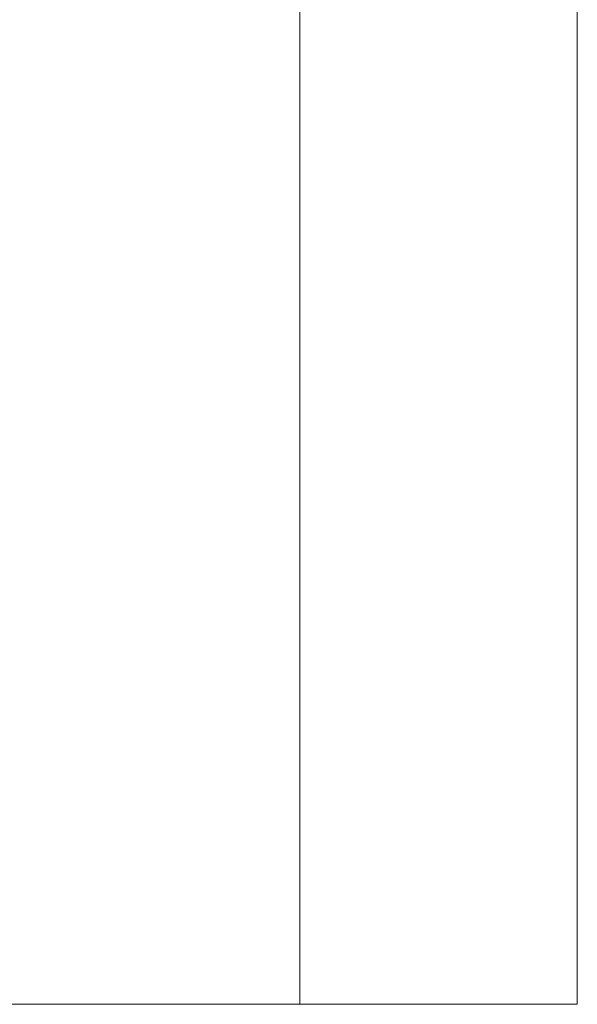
# Model space of a CAD drawing. Header units: millimetres. Extents: x -219 to 805, y -215 to 235.
# Tile 6 of 32: x -187 to -156, y -215 to -159. Entities that reach past the tile are written whole.
import ezdxf

# ---------------------------------------------------------------- set-up
doc = ezdxf.new("R2010")
doc.units = ezdxf.units.MM
doc.layers.get('0').update_dxf_attribs({"lineweight": 15})
doc.layers.add('Nessuna', color=7, linetype='Continuous', lineweight=9)

# ---------------------------------------------------------------- blocks, each defined once
blk = doc.blocks.new('Group')
at = {"color": 7, "linetype": 'Continuous', "lineweight": 9, "transparency": 33554687}
for points in [[(-214.109, 235, -59.251), (-214.109, -215, -59.251), (-171.409, -215, -59.251), (-171.409, 235, -59.251)], [(-155.534, 235, -68.133), (-155.534, -215, -68.133), (-214.109, -215, -68.133), (-214.109, 235, -68.133)], [(-171.409, 235, -67.251), (-171.409, -215, -67.251), (-155.534, -215, -67.251), (-155.534, 235, -67.251)], [(-171.409, 235, -59.251), (-171.409, -215, -59.251), (-171.409, -215, -67.251), (-171.409, 235, -67.251)], [(-155.534, 235, -67.251), (-155.534, -215, -67.251), (-155.534, -215, -68.133), (-155.534, 235, -68.133)]]:
    blk.add_3dface(points, dxfattribs=at)
for points, invisible_edges in [([(-214.109, -215, -68.133), (-155.534, -215, -68.133), (-171.409, -215, -67.251), (-214.109, -215, -68.133)], 14), ([(-171.409, -215, -67.251), (-171.409, -215, -59.251), (-214.109, -215, -59.251), (-171.409, -215, -67.251)], 12), ([(-171.409, -215, -67.251), (-214.109, -215, -59.251), (-214.109, -215, -68.133), (-171.409, -215, -67.251)], 13), ([(-155.534, -215, -68.133), (-155.534, -215, -67.251), (-171.409, -215, -67.251), (-155.534, -215, -68.133)], 12)]:
    blk.add_3dface(points, dxfattribs=dict(at, invisible_edges=invisible_edges))
blk = doc.blocks.new('Group-1')
at = {"color": 7, "transparency": 33554687}
blk.add_blockref('Group', (0, 0), dxfattribs=at)
blk = doc.blocks.new('Group-2')
at = {"layer": 'Nessuna', "color": 7, "transparency": 33554687}
blk.add_blockref('Group-1', (0, 0), dxfattribs=at)

msp = doc.modelspace()

# ---------------------------------------------------------------- block references
at = {"layer": 'Nessuna', "color": 7, "transparency": 33554687}
msp.add_blockref('Group-2', (0, 0), dxfattribs=at)

doc.saveas('drawing.dxf')
